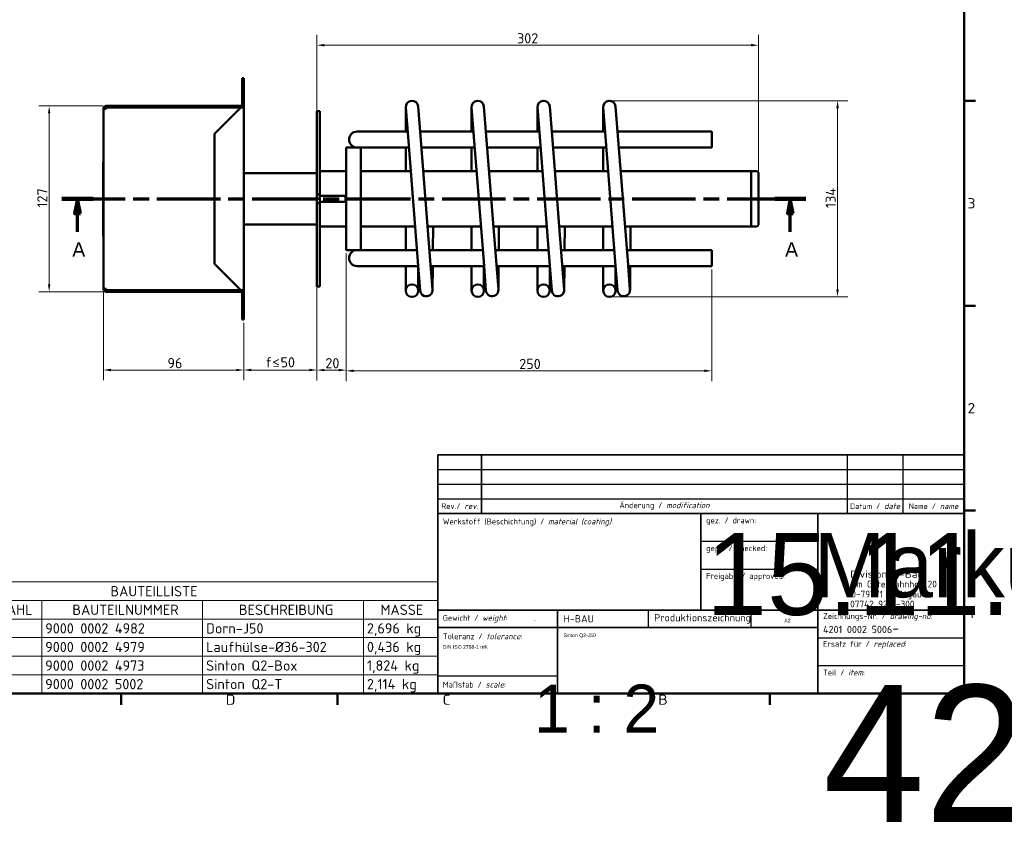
# Model space of a CAD drawing. Header units: millimetres. Extents: x 17 to 1978, y -74 to 835.
# Tile 3 of 5: x 527 to 1200, y -74 to 475. Entities that reach past the tile are written whole.
import ezdxf
from ezdxf.enums import TextEntityAlignment as Align

# ---------------------------------------------------------------- set-up
doc = ezdxf.new("R2018")
doc.units = ezdxf.units.MM
doc.header["$LTSCALE"] = 2
doc.linetypes.add('CHAIN', pattern=[0.3543, 0.2362, -0.0295, 0.0591, -0.0295])
for name, color, linetype, lineweight in [('Bemaßung', 7, 'Continuous', 15), ('Rahmen', 7, 'Continuous', 50), ('Schnittlinie', 7, 'CHAIN', 70), ('Sichtbar', 7, 'Continuous', 50), ('Symbol', 7, 'Continuous', 18), ('Titelblock', 7, 'Continuous', 30)]:
    doc.layers.add(name, color=color, linetype=linetype, lineweight=lineweight)
doc.styles.add('Notiztext (DIN)', font='isocpeur.ttf')
doc.styles.add('PohlCon Text gedehnt 110%', font='isocpeur.ttf', dxfattribs={"width": 1.1})
doc.styles.add('PohlCon Text normal (DIN)', font='isocpeur.ttf')
doc.styles.add('PohlCon Text Überschrift (DIN)', font='txt')
doc.styles.get("Standard").update_dxf_attribs({"font": 'isocpeur.ttf'})
doc.styles.add('Textstil14', font='isocpeur.ttf')
doc.dimstyles.new('POHLCON (DIN)', dxfattribs={"dimscale": 2, "dimtxt": 3.5, "dimasz": 2.55, "dimexe": 3.5, "dimexo": 1.1, "dimgap": 0.6, "dimtad": 1, "dimrnd": 1e-08, "dimtxsty": 'PohlCon Text normal (DIN)', "dimcen": 0.09, "dimdle": 10, "dimclrd": 256, "dimclre": 256, "dimclrt": 256, "dimadec": 1, "dimazin": 2, "dimtfac": 0.771429, "dimtmove": 0, "dimatfit": 3, "dimfxl": 1, "dimtolj": 1, "dimlwd": -1, "dimlwe": -1, "dimarcsym": 0})

# ---------------------------------------------------------------- blocks, each defined once
blk = doc.blocks.new('Ränder Vorgaberahmen')
at = {"layer": 'Rahmen'}
for p, q in [((586.5, 210), (590.4, 210)), ((586.5, 140), (590.4, 140)), ((586.5, 70), (590.4, 70)), ((298.25, 7.5), (298.25, 3.6)), ((372.19, 7.5), (372.19, 3.6)), ((446.12, 7.5), (446.12, 3.6)), ((520.06, 7.5), (520.06, 3.6))]:
    blk.add_line(p, q, dxfattribs=at)
at = {"layer": 'Rahmen', "flags": 128}
blk.add_lwpolyline([(12.5, 7.5), (12.5, 412.5), (586.5, 412.5), (586.5, 7.5), (12.5, 7.5)], dxfattribs=at)
at = {"layer": 'Symbol', "char_height": 3.5, "attachment_point": 7, "style": 'PohlCon Text gedehnt 110%'}
for s, insert in [('3', (587.63, 173.25)), ('2', (587.63, 103.25)), ('1', (588.02, 33.25)), ('D', (334.01, 3.6)), ('C', (408.14, 3.6)), ('B', (481.89, 3.6)), ('A', (555.63, 3.6))]:
    blk.add_mtext(s, dxfattribs=dict(at, insert=insert))
blk = doc.blocks.new('Schriftfelder Schriftkopf PohlCon Fertigung_01')
at = {"layer": 'Titelblock', "lineweight": 35}
for p, q in [((98.36, 159.41), (98.36, 179.41)), ((98.36, 179.41), (278.36, 179.41)), ((113.36, 179.41), (113.36, 159.41)), ((278.36, 159.41), (98.36, 159.41)), ((98.36, 159.41), (98.36, 97.91)), ((188.36, 159.41), (188.36, 126.41)), ((228.36, 97.91), (228.36, 159.41)), ((278.36, 97.91), (278.36, 159.41)), ((98.36, 126.41), (278.36, 126.41)), ((139.36, 126.41), (139.36, 97.91)), ((228.36, 120.41), (98.36, 120.41)), ((98.36, 97.91), (278.36, 97.91))]:
    blk.add_line(p, q, dxfattribs=at)
at = {"layer": 'Titelblock', "lineweight": 25}
for p, q in [((238.36, 179.41), (238.36, 159.41)), ((257.36, 179.41), (257.36, 159.41)), ((98.36, 174.41), (278.36, 174.41)), ((98.36, 169.41), (278.36, 169.41)), ((98.36, 164.41), (278.36, 164.41)), ((188.36, 149.91), (228.36, 149.91)), ((188.36, 140.41), (228.36, 140.41)), ((170.36, 126.41), (170.36, 120.41)), ((205.36, 126.41), (205.36, 120.41)), ((228.36, 116.91), (278.36, 116.91)), ((228.36, 107.41), (278.36, 107.41)), ((98.36, 103.91), (139.36, 103.91))]:
    blk.add_line(p, q, dxfattribs=at)
at = {"layer": 'Titelblock'}
blk.add_line((278.36, 179.41), (278.36, 159.41), dxfattribs=at)
at = {"layer": 'Titelblock', "style": 'Textstil14'}
for s, p in [('gez. / drawn:', (190.11, 157.03)), ('gepr. / checked:', (190.13, 147.53)), ('Freigabe / approved:', (190.11, 138.03))]:
    blk.add_text(s, height=2, dxfattribs=at).set_placement(p, align=Align.MIDDLE_LEFT)
at = {"layer": 'Titelblock', "style": 'PohlCon Text normal (DIN)'}
for s, insert, char_height, attachment_point in [('\\fISOCPEUR|b0|i0;\\H2.0000;Rev./ \\fISOCPEUR|b0|i1;\\H2.0000;rev.', (105.86, 161.91), 2, 5), ('\\fISOCPEUR|b0|i0;\\H2.0000;Änderung / \\fISOCPEUR|b0|i1;\\H2.0000;modification', (175.86, 161.91), 2, 5), ('\\fISOCPEUR|b0|i0;\\H2.0000;Datum / \\fISOCPEUR|b0|i1;\\H2.0000;date', (247.86, 161.91), 2, 5), ('\\fISOCPEUR|b0|i0;\\H2.0000;Name / \\fISOCPEUR|b0|i1;\\H2.0000;name', (267.86, 161.91), 2, 5), ('\\fISOCPEUR|b0|i0;\\H2.0000;Werkstoff (Beschichtung) / \\fISOCPEUR|b0|i1;\\H2.0000;material (coating)\\fISOCPEUR|b0|i0;\\H2.0000;:', (100.11, 157.66), 2, 1), ('\\fISOCPEUR|b0|i0;\\H2.0000;Gewicht / \\fISOCPEUR|b0|i1;\\H2.0000;weight\\fISOCPEUR|b0|i0;\\H2.0000;:', (100.11, 123.41), 2, 4), ('\\fISOCPEUR|b0|i0;\\H2.5000;H-BAU', (141.36, 123.41), 2.5, 4), ('\\fISOCPEUR|b0|i0;\\H2.5000;Produktionszeichnung', (172.36, 123.41), 2.5, 4), ('\\fISOCPEUR|b0|i0;\\H2.0000;Zeichnungs-Nr. / \\fISOCPEUR|b0|i1;\\H2.0000;drawing-no\\fISOCPEUR|b0|i0;\\H2.0000;:', (230.11, 124.03), 2, 4), ('\\fISOCPEUR|b0|i0;\\H2.0000;Toleranz / \\fISOCPEUR|b0|i1;\\H2.0000;tolerance\\fISOCPEUR|b0|i0;\\H2.0000;:', (100.11, 118.41), 2, 1), ('\\fISOCPEUR|b0|i0;\\H2.0000;Ersatz für / \\fISOCPEUR|b0|i1;\\H2.0000;replaced\\fISOCPEUR|b0|i0;\\H2.0000;:', (230.11, 114.53), 2, 4), ('\\fISOCPEUR|b0|i0;\\H2.0000;Teil / \\fISOCPEUR|b0|i1;\\H2.0000;item\\fISOCPEUR|b0|i0;\\H2.0000;:', (230.11, 105.03), 2, 4), ('\\fISOCPEUR|b0|i0;\\H2.0000;Maßstab / \\fISOCPEUR|b0|i1;\\H2.0000;scale\\fISOCPEUR|b0|i0;\\H2.0000;:', (100.11, 100.91), 2, 4)]:
    blk.add_mtext(s, dxfattribs=dict(at, insert=insert, char_height=char_height, attachment_point=attachment_point))
at = {"layer": 'Titelblock', "attachment_point": 1, "style": 'PohlCon Text normal (DIN)'}
for s, insert, char_height, line_spacing_factor in [('\\fISOCPEUR|b0|i0;\\W1.10;\\H2.5000;Division H-Bau', (239.36, 139.91), 2.5, 0.3), ('\\fISOCPEUR|b0|i0;\\H2.3000;Am Güterbahnhof 20\\P\\fISOCPEUR|b0|i0;\\H2.3000;D-79771 Klettgau\\P\\fISOCPEUR|b0|i0;\\H2.3000;07742 9215-300', (239.36, 136.41), 2.3, 0.886957)]:
    blk.add_mtext(s, dxfattribs=dict(at, insert=insert, char_height=char_height, line_spacing_factor=line_spacing_factor))
at = {"layer": 'Titelblock', "insert": (230.11, 120.26), "char_height": 3.5, "width": 46.75, "attachment_point": 4, "style": 'PohlCon Text normal (DIN)'}
blk.add_mtext('\\fISOCPEUR|b0|i0;\\H2.5000;4201 0002 5006\\fISOCPEUR|b0|i0;\\H3.5000;-', dxfattribs=at)
at = {"layer": 'Titelblock', "lineweight": 30, "flags": 1}
blk.add_attdef('DATEINAME_UND_PFAD', text='', height=2, rotation=90, dxfattribs=at).set_placement((281.06, 98.86), align=Align.TOP_LEFT)
at = {"layer": 'Titelblock', "lineweight": 30, "flags": 104}
for tag, height, p in [('<Rev_3>', 2, (105.86, 176.91)), ('<Änderungsdatum_3>', 2, (247.86, 176.91)), ('<Änderung_3_Name>', 2, (267.86, 176.91)), ('<Rev_2>', 2, (105.86, 171.91)), ('<Änderungsdatum_2>', 2, (247.86, 171.91)), ('<Änderung_2_Name>', 2, (267.86, 171.91)), ('<Rev_1>', 2, (105.86, 166.91)), ('<Änderungsdatum_1>', 2, (247.86, 166.91)), ('<Änderung_1_Name>', 2, (267.86, 166.91)), ('MASSE\\P3;', 2, (131.36, 123.49)), ('Blattgröße', 2.5, (216.86, 123.41)), ('Anfänglicher_Ansichtsmaßstab', 2.5, (131.36, 100.91))]:
    blk.add_attdef(tag, text='', height=height, dxfattribs=at).set_placement(p, align=Align.MIDDLE_CENTER)
for tag, height, p in [('<Änderung_3>', 2, (115.11, 176.91)), ('<Änderung_2>', 2, (115.11, 171.91)), ('<Änderung_1>', 2, (115.11, 166.91)), ('ERSTELLUNGSDATUM', 2, (190.11, 152.76)), ('KONTROLLDATUM', 2, (190.11, 143.26)), ('GENEHM.DAT._KONSTR.', 2, (190.11, 133.76)), ('Ersatz_für', 2, (230.11, 110.26)), ('<Teil/Item>', 2.5, (230.11, 100.76))]:
    blk.add_attdef(tag, text='', height=height, dxfattribs=at).set_placement(p, align=Align.MIDDLE_LEFT)
for tag, height, p in [('MATERIAL', 2, (100.4, 153.11)), ('<Material_2_eingeben>', 2.2, (100.4, 149.01)), ('<Material_3_eingeben>', 2.2, (100.4, 144.91)), ('<Material_4_eingeben>', 2.2, (100.4, 139.91)), ('<Material_5_eingeben>', 2.2, (100.4, 135.61)), ('<Material_6_eingeben>', 2.2, (100.4, 131.31)), ('TITEL', 2.5, (141.36, 118.41)), ('<Toleranz_1>', 2, (100.11, 114.41)), ('<Titel_2_eingeben>', 2.5, (141.36, 114.41)), ('<Toleranz_2>', 2, (100.11, 110.91)), ('<Titel_3_eingeben>', 2.5, (141.36, 110.41)), ('<Toleranz_3>', 2, (100.11, 107.41)), ('<Titel_Englisch>', 2.25, (141.36, 106.11)), ('<Titel_2_Englisch>', 2.25, (141.36, 102.11))]:
    blk.add_attdef(tag, text='', height=height, dxfattribs=at).set_placement(p, align=Align.TOP_LEFT)
for tag, p in [('AUTOR', (226.86, 152.76)), ('KONTROLLIERT_VON', (226.86, 143.26)), ('KONSTR._GEN._VON', (226.86, 133.76))]:
    blk.add_attdef(tag, text='', height=2, dxfattribs=at).set_placement(p, align=Align.MIDDLE_RIGHT)
blk = doc.blocks.new('2DTransSchnitt0')
at = {"layer": 'Schnittlinie', "linetype": 'CHAIN', "ltscale": 45.85603}
blk.add_line((278.02, 176.51), (532.37, 176.51), dxfattribs=at)
at = {"layer": 'Schnittlinie', "linetype": 'Continuous', "lineweight": 140}
for p, q in [((278.02, 176.51), (288.66, 176.51)), ((521.72, 176.51), (532.37, 176.51))]:
    blk.add_line(p, q, dxfattribs=at)
at = {"layer": 'Schnittlinie', "linetype": 'Continuous'}
for p, q in [((283.34, 176.51), (282.34, 171.51)), ((283.34, 171.51), (283.34, 176.51)), ((284.34, 171.51), (283.34, 176.51)), ((527.04, 176.51), (526.04, 171.51)), ((527.04, 171.51), (527.04, 176.51)), ((528.04, 171.51), (527.04, 176.51)), ((282.34, 171.51), (284.34, 171.51)), ((283.34, 165.19), (283.34, 171.51)), ((526.04, 171.51), (528.04, 171.51)), ((527.04, 165.19), (527.04, 171.51))]:
    blk.add_line(p, q, dxfattribs=at)
at = {"layer": 'Schnittlinie', "linetype": 'Continuous', "flags": 128}
for points in [[(284.34, 171.51), (283.34, 176.51), (282.34, 171.51), (284.34, 171.51)], [(528.04, 171.51), (527.04, 176.51), (526.04, 171.51), (528.04, 171.51)]]:
    blk.add_lwpolyline(points, dxfattribs=at)
at = {"layer": 'Schnittlinie'}
for points in [[(284.34, 171.51), (283.34, 176.51), (282.34, 171.51), (284.34, 171.51)], [(528.04, 171.51), (527.04, 176.51), (526.04, 171.51), (528.04, 171.51)]]:
    blk.add_solid(points, dxfattribs=at)
at = {"layer": 'Schnittlinie', "char_height": 5, "attachment_point": 7, "style": 'PohlCon Text Überschrift (DIN)'}
for insert in [(281.54, 156.69), (525.24, 156.69)]:
    blk.add_mtext('A', dxfattribs=dict(at, insert=insert))
blk = doc.blocks.new('*D9')
at = {"layer": 'Bemaßung', "transparency": 16777216}
for p, q in [((730.38, 292.83), (730.38, 229.03)), ((680.38, 268.33), (680.38, 229.03)), ((685.48, 236.03), (725.28, 236.03))]:
    blk.add_line(p, q, dxfattribs=at)
for points in [[(685.48, 236.88), (685.48, 235.18), (680.38, 236.03)], [(725.28, 236.88), (725.28, 235.18), (730.38, 236.03)]]:
    blk.add_solid(points, dxfattribs=at)
at = {"layer": 'Defpoints', "color": 0, "transparency": 16777216}
for p in [(730.38, 295.03), (680.38, 270.53), (730.38, 236.03)]:
    blk.add_point(p, dxfattribs=at)
at = {"layer": 'Bemaßung', "transparency": 16777216, "insert": (695.19, 244.79), "char_height": 7, "attachment_point": 1, "style": 'PohlCon Text normal (DIN)'}
blk.add_mtext('\\A1;\\fISOCPEUR|b0|i0;f\\fCambria Math|b0|i0;≤\\fISOCPEUR|b0|i0;50', dxfattribs=at)
blk = doc.blocks.new('*D10')
at = {"layer": 'Bemaßung', "transparency": 16777216}
for p, q in [((750.38, 315.83), (750.38, 228.97)), ((730.38, 292.83), (730.38, 228.97)), ((735.48, 235.97), (745.28, 235.97))]:
    blk.add_line(p, q, dxfattribs=at)
for points in [[(735.48, 236.82), (735.48, 235.12), (730.38, 235.97)], [(745.28, 236.82), (745.28, 235.12), (750.38, 235.97)]]:
    blk.add_solid(points, dxfattribs=at)
at = {"layer": 'Defpoints', "color": 0, "transparency": 16777216}
for p in [(750.38, 318.03), (730.38, 295.03), (750.38, 235.97)]:
    blk.add_point(p, dxfattribs=at)
at = {"layer": 'Bemaßung', "transparency": 16777216, "insert": (736.18, 244.17), "char_height": 7, "attachment_point": 1, "style": 'PohlCon Text normal (DIN)'}
blk.add_mtext('\\A1;20', dxfattribs=at)
blk = doc.blocks.new('*D11')
at = {"layer": 'Bemaßung', "transparency": 16777216}
for p, q in [((750.38, 315.83), (750.38, 228.47)), ((1000.38, 304.83), (1000.38, 228.47)), ((755.48, 235.47), (995.28, 235.47))]:
    blk.add_line(p, q, dxfattribs=at)
for points in [[(755.48, 236.32), (755.48, 234.62), (750.38, 235.47)], [(995.28, 236.32), (995.28, 234.62), (1000.38, 235.47)]]:
    blk.add_solid(points, dxfattribs=at)
at = {"layer": 'Defpoints', "color": 0, "transparency": 16777216}
for p in [(750.38, 318.03), (1000.38, 307.03), (1000.38, 235.47)]:
    blk.add_point(p, dxfattribs=at)
at = {"layer": 'Bemaßung', "transparency": 16777216, "insert": (868.73, 243.67), "char_height": 7, "attachment_point": 1, "style": 'PohlCon Text normal (DIN)'}
blk.add_mtext('\\A1;250', dxfattribs=at)
blk = doc.blocks.new('*D12')
at = {"layer": 'Bemaßung', "transparency": 16777216}
for p, q in [((730.38, 413.23), (730.38, 465.03)), ((1032.38, 372.23), (1032.38, 465.03)), ((735.48, 458.03), (1027.28, 458.03))]:
    blk.add_line(p, q, dxfattribs=at)
for points in [[(735.48, 458.88), (735.48, 457.18), (730.38, 458.03)], [(1027.28, 458.88), (1027.28, 457.18), (1032.38, 458.03)]]:
    blk.add_solid(points, dxfattribs=at)
at = {"layer": 'Defpoints', "color": 0, "transparency": 16777216}
for p in [(1032.38, 458.03), (730.38, 411.03), (1032.38, 370.03)]:
    blk.add_point(p, dxfattribs=at)
at = {"layer": 'Bemaßung', "transparency": 16777216, "insert": (867.23, 466.23), "char_height": 7, "attachment_point": 1, "style": 'PohlCon Text normal (DIN)'}
blk.add_mtext('\\A1;302', dxfattribs=at)
blk = doc.blocks.new('*D17')
at = {"layer": 'Bemaßung', "transparency": 16777216}
for p, q in [((584.38, 289.33), (584.38, 229.03)), ((680.38, 268.33), (680.38, 229.03)), ((675.28, 236.03), (589.48, 236.03))]:
    blk.add_line(p, q, dxfattribs=at)
for points in [[(589.48, 236.88), (589.48, 235.18), (584.38, 236.03)], [(675.28, 236.88), (675.28, 235.18), (680.38, 236.03)]]:
    blk.add_solid(points, dxfattribs=at)
at = {"layer": 'Defpoints', "color": 0, "transparency": 16777216}
for p in [(584.38, 291.53), (680.38, 270.53), (584.38, 236.03)]:
    blk.add_point(p, dxfattribs=at)
at = {"layer": 'Bemaßung', "transparency": 16777216, "insert": (628.18, 244.23), "char_height": 7, "attachment_point": 1, "style": 'PohlCon Text normal (DIN)'}
blk.add_mtext('\\A1;96', dxfattribs=at)
blk = doc.blocks.new('*D18')
at = {"layer": 'Bemaßung', "transparency": 16777216}
for p, q in [((584.18, 416.53), (540.31, 416.53)), ((547.31, 294.63), (547.31, 411.43)), ((584.18, 289.53), (540.31, 289.53))]:
    blk.add_line(p, q, dxfattribs=at)
for points in [[(546.46, 411.43), (548.16, 411.43), (547.31, 416.53)], [(546.46, 294.63), (548.16, 294.63), (547.31, 289.53)]]:
    blk.add_solid(points, dxfattribs=at)
at = {"layer": 'Defpoints', "color": 0, "transparency": 16777216}
for p in [(547.31, 416.53), (586.38, 416.53), (586.38, 289.53)]:
    blk.add_point(p, dxfattribs=at)
at = {"layer": 'Bemaßung', "transparency": 16777216, "insert": (539.11, 347.08), "char_height": 7, "attachment_point": 1, "rotation": 90, "style": 'PohlCon Text normal (DIN)'}
blk.add_mtext('\\A1;127', dxfattribs=at)
blk = doc.blocks.new('BAUTEILLISTE')
at = {"layer": 'Symbol'}
for p, q in [((406.5, 45.59), (211.1, 45.59)), ((211.1, 45.59), (211.1, 39.24)), ((406.5, 45.59), (406.5, 39.24)), ((406.5, 39.24), (211.1, 39.24)), ((211.1, 39.24), (211.1, 32.89)), ((246.1, 39.24), (246.1, 32.89)), ((271.1, 39.24), (271.1, 32.89)), ((326.1, 39.24), (326.1, 32.89)), ((381.1, 39.24), (381.1, 32.89)), ((406.5, 39.24), (406.5, 32.89)), ((406.5, 32.89), (211.1, 32.89)), ((211.1, 32.89), (211.1, 7.5)), ((246.1, 32.89), (246.1, 7.5)), ((271.1, 32.89), (271.1, 7.5)), ((326.1, 32.89), (326.1, 7.5)), ((381.1, 32.89), (381.1, 7.5)), ((406.5, 32.89), (406.5, 7.5)), ((406.5, 26.55), (211.1, 26.55)), ((406.5, 20.2), (211.1, 20.2)), ((406.5, 13.85), (211.1, 13.85)), ((406.5, 7.5), (211.1, 7.5))]:
    blk.add_line(p, q, dxfattribs=at)
at = {"layer": 'Symbol', "char_height": 3.5, "attachment_point": 7, "style": 'Notiztext (DIN)'}
for s, insert in [('BAUTEILLISTE', (294.59, 40.67)), ('OBJEKT', (221.03, 34.32)), ('ANZAHL', (250.33, 34.32)), ('BAUTEILNUMMER', (281.59, 34.32)), ('BESCHREIBUNG', (338.51, 34.32)), ('MASSE', (386.93, 34.32)), ('1', (228.02, 27.97)), ('1', (258.02, 27.97)), ('9000 0002 4982', (272.3, 27.97)), ('Dorn-J50', (327.3, 27.97)), ('2,696 kg', (382.3, 26.92)), ('2', (227.68, 21.62)), ('1', (258.02, 21.62)), ('9000 0002 4979', (272.3, 21.62)), ('Laufhülse-Ø36-302', (327.3, 21.62)), ('0,436 kg', (382.3, 20.57)), ('3', (227.68, 15.27)), ('1', (258.02, 15.27)), ('9000 0002 4973', (272.3, 15.27)), ('Sinton Q2-Box', (327.3, 15.27)), ('1,824 kg', (382.3, 14.22)), ('4', (227.5, 8.92)), ('1', (258.02, 8.92)), ('9000 0002 5002', (272.3, 8.92)), ('Sinton Q2-T', (327.3, 8.92)), ('2,114 kg', (382.3, 7.88))]:
    blk.add_mtext(s, dxfattribs=dict(at, insert=insert))
blk = doc.blocks.new('*D26')
at = {"layer": 'Bemaßung', "transparency": 16777216}
for p, q in [((932.58, 420.03), (1093.38, 420.03)), ((1086.38, 291.13), (1086.38, 414.93)), ((932.58, 286.03), (1093.38, 286.03))]:
    blk.add_line(p, q, dxfattribs=at)
for points in [[(1085.53, 414.93), (1087.23, 414.93), (1086.38, 420.03)], [(1085.53, 291.13), (1087.23, 291.13), (1086.38, 286.03)]]:
    blk.add_solid(points, dxfattribs=at)
at = {"layer": 'Defpoints', "color": 0, "transparency": 16777216}
for p in [(930.38, 420.03), (1086.38, 420.03), (930.38, 286.03)]:
    blk.add_point(p, dxfattribs=at)
at = {"layer": 'Bemaßung', "transparency": 16777216, "insert": (1078.18, 346.73), "char_height": 7, "attachment_point": 1, "rotation": 90, "style": 'PohlCon Text normal (DIN)'}
blk.add_mtext('\\A1;134', dxfattribs=at)

msp = doc.modelspace()

# ---------------------------------------------------------------- linework, layer by layer
at = {"layer": 'Sichtbar'}
for p, q in [((680.378, 435.529), (679.378, 435.529)), ((679.378, 433.029), (679.378, 435.529)), ((679.378, 417.529), (679.378, 433.029)), ((680.448, 435.529), (680.378, 435.529)), ((680.378, 432.529), (680.378, 435.529)), ((680.378, 415.529), (680.378, 432.529)), ((680.448, 435.529), (680.448, 432.529)), ((680.448, 415.529), (680.448, 432.529)), ((584.378, 414.529), (586.378, 414.529)), ((584.378, 291.529), (584.378, 414.529)), ((678.378, 416.529), (586.378, 416.529)), ((586.378, 415.529), (677.878, 415.529)), ((586.378, 415.529), (586.378, 414.529)), ((660.448, 397.529), (678.448, 415.529)), ((678.378, 415.529), (677.878, 415.529)), ((678.448, 415.529), (678.378, 415.529)), ((678.448, 415.529), (680.377, 415.529)), ((680.448, 415.529), (680.377, 415.529)), ((680.448, 415.529), (680.448, 290.529)), ((732.378, 413.029), (730.378, 413.029)), ((730.378, 411.029), (730.378, 413.029)), ((730.378, 411.029), (730.378, 356.029)), ((732.378, 413.029), (732.378, 411.029)), ((732.378, 411.029), (732.378, 356.029)), ((791.128, 415.779), (791.128, 399.029)), ((791.141, 415.446), (792.71, 395.507)), ((801.184, 396.174), (799.615, 416.113)), ((836.128, 415.779), (836.128, 399.029)), ((836.141, 415.446), (837.71, 395.507)), ((846.184, 396.174), (844.615, 416.113)), ((881.128, 415.779), (881.128, 399.029)), ((881.141, 415.446), (882.71, 395.507)), ((891.184, 396.174), (889.615, 416.113)), ((926.128, 415.779), (926.128, 399.029)), ((926.141, 415.446), (927.71, 395.507)), ((936.184, 396.174), (934.615, 416.113)), ((660.448, 308.529), (660.448, 397.529)), ((730.378, 403.029), (730.308, 403.029)), ((730.308, 303.029), (730.308, 403.029)), ((782.878, 399.029), (757.878, 399.029)), ((792.433, 399.029), (782.878, 399.029)), ((837.433, 399.029), (800.959, 399.029)), ((882.433, 399.029), (845.959, 399.029)), ((927.433, 399.029), (890.959, 399.029)), ((1000.378, 399.029), (935.959, 399.029)), ((1000.378, 399.029), (1000.378, 388.029)), ((799.418, 310.271), (792.71, 395.507)), ((807.892, 310.938), (801.184, 396.174)), ((844.418, 310.271), (837.71, 395.507)), ((852.892, 310.938), (846.184, 396.174)), ((889.418, 310.271), (882.71, 395.507)), ((897.892, 310.938), (891.184, 396.174)), ((934.418, 310.271), (927.71, 395.507)), ((942.892, 310.938), (936.184, 396.174)), ((750.378, 318.029), (750.378, 388.029)), ((750.378, 388.029), (760.378, 388.029)), ((760.378, 388.029), (782.878, 388.029)), ((760.378, 388.029), (760.378, 318.029)), ((793.299, 388.029), (782.878, 388.029)), ((791.128, 388.029), (791.128, 372.029)), ((838.299, 388.029), (801.825, 388.029)), ((836.128, 388.029), (836.128, 372.029)), ((883.299, 388.029), (846.825, 388.029)), ((881.128, 388.029), (881.128, 372.029)), ((928.299, 388.029), (891.825, 388.029)), ((926.128, 388.029), (926.128, 372.029)), ((1000.378, 388.029), (936.825, 388.029)), ((584.378, 378.029), (584.278, 378.029)), ((584.278, 328.029), (584.278, 378.029)), ((680.448, 370.629), (730.308, 370.629)), ((750.378, 372.029), (732.378, 372.029)), ((794.558, 372.029), (760.378, 372.029)), ((839.558, 372.029), (803.084, 372.029)), ((884.558, 372.029), (848.084, 372.029)), ((929.558, 372.029), (893.084, 372.029)), ((1027.378, 372.029), (938.084, 372.029)), ((1027.378, 334.029), (1027.378, 372.029)), ((1027.378, 334.029), (1027.378, 372.029)), ((1027.378, 372.029), (1030.378, 372.029)), ((1032.378, 370.029), (1032.378, 336.029)), ((730.378, 353.029), (730.378, 356.029)), ((730.378, 356.029), (732.378, 356.029)), ((732.378, 353.029), (730.378, 353.029)), ((730.378, 350.029), (730.378, 353.029)), ((732.378, 356.029), (732.378, 353.029)), ((732.378, 355.029), (749.842, 355.029)), ((732.378, 353.029), (732.378, 350.029)), ((732.378, 351.029), (749.842, 351.029)), ((749.842, 355.029), (749.842, 351.029)), ((732.378, 350.029), (730.378, 350.029)), ((730.378, 350.029), (730.378, 295.029)), ((732.378, 350.029), (732.378, 295.029)), ((680.448, 335.429), (730.308, 335.429)), ((750.378, 334.029), (732.378, 334.029)), ((797.548, 334.029), (760.378, 334.029)), ((791.128, 334.029), (791.128, 318.029)), ((842.548, 334.029), (806.075, 334.029)), ((809.853, 334.029), (809.713, 318.029)), ((836.128, 334.029), (836.128, 318.029)), ((887.548, 334.029), (851.075, 334.029)), ((854.853, 334.029), (854.713, 318.029)), ((881.128, 334.029), (881.128, 318.029)), ((932.548, 334.029), (896.075, 334.029)), ((899.853, 334.029), (899.713, 318.029)), ((926.128, 334.029), (926.128, 318.029)), ((1027.378, 334.029), (941.075, 334.029)), ((944.853, 334.029), (944.713, 318.029)), ((1027.378, 334.029), (1030.378, 334.029)), ((584.378, 328.029), (584.278, 328.029)), ((750.378, 318.029), (760.378, 318.029)), ((782.878, 318.029), (760.378, 318.029)), ((798.808, 318.029), (782.878, 318.029)), ((843.808, 318.029), (807.334, 318.029)), ((888.808, 318.029), (852.334, 318.029)), ((933.808, 318.029), (897.334, 318.029)), ((1000.378, 318.029), (942.334, 318.029)), ((1000.378, 318.029), (1000.378, 307.029)), ((799.418, 310.271), (800.987, 290.333)), ((809.461, 290.999), (807.892, 310.938)), ((844.418, 310.271), (845.987, 290.333)), ((854.461, 290.999), (852.892, 310.938)), ((889.418, 310.271), (890.987, 290.333)), ((899.461, 290.999), (897.892, 310.938)), ((934.418, 310.271), (935.987, 290.333)), ((944.461, 290.999), (942.892, 310.938)), ((678.448, 290.529), (660.448, 308.529)), ((730.378, 303.029), (730.308, 303.029)), ((757.878, 307.029), (782.878, 307.029)), ((799.673, 307.029), (782.878, 307.029)), ((791.128, 307.029), (791.128, 290.279)), ((799.628, 290.279), (799.628, 307.029)), ((844.673, 307.029), (808.2, 307.029)), ((809.474, 290.629), (809.617, 307.029)), ((836.128, 307.029), (836.128, 290.279)), ((844.628, 290.279), (844.628, 307.029)), ((889.673, 307.029), (853.2, 307.029)), ((854.474, 290.629), (854.617, 307.029)), ((881.128, 307.029), (881.128, 290.279)), ((889.628, 290.279), (889.628, 307.029)), ((934.673, 307.029), (898.2, 307.029)), ((899.474, 290.629), (899.617, 307.029)), ((926.128, 307.029), (926.128, 290.279)), ((934.628, 290.279), (934.628, 307.029)), ((1000.378, 307.029), (943.2, 307.029)), ((944.474, 290.629), (944.617, 307.029)), ((586.378, 291.529), (584.378, 291.529)), ((586.378, 291.529), (586.378, 290.529)), ((677.878, 290.529), (586.378, 290.529)), ((586.378, 289.529), (678.378, 289.529)), ((678.378, 290.529), (677.878, 290.529)), ((680.377, 290.529), (678.448, 290.529)), ((680.377, 290.529), (680.448, 290.529)), ((680.378, 290.529), (680.378, 273.529)), ((680.448, 273.529), (680.448, 290.529)), ((730.378, 293.029), (730.378, 295.029)), ((730.378, 293.029), (732.378, 293.029)), ((732.378, 295.029), (732.378, 293.029)), ((679.378, 288.529), (679.378, 273.029)), ((679.378, 270.529), (679.378, 273.029)), ((679.378, 270.529), (680.378, 270.529)), ((680.378, 270.529), (680.378, 273.529)), ((680.378, 270.529), (680.448, 270.529)), ((680.448, 273.529), (680.448, 270.529))]:
    msp.add_line(p, q, dxfattribs=at)
for centre in [(795.378, 290.279), (840.378, 290.279), (885.378, 290.279), (930.378, 290.279)]:
    msp.add_circle(centre, 4.25, dxfattribs=at)
for centre, radius, start, end in [((678.378, 417.529), 2, 270, 0), ((678.378, 417.529), 1, 270, 0), ((795.378, 415.779), 4.25, 4.5, 184.5), ((840.378, 415.779), 4.25, 4.5, 184.5), ((885.378, 415.779), 4.25, 4.5, 184.5), ((930.378, 415.779), 4.25, 4.5, 184.5), ((586.378, 414.529), 2, 90, 180), ((586.378, 414.529), 1, 90, 180), ((677.878, 413.029), 2.5, 78.08526, 90), ((757.878, 393.529), 5.5, 90, 270), ((1030.378, 370.029), 2, 0, 90), ((746.378, 353.029), 4, 330, 30), ((1030.378, 336.029), 2, 270, 0), ((757.878, 312.529), 5.5, 90, 270), ((586.378, 291.529), 2, 180, 270), ((586.378, 291.529), 1, 180, 270), ((677.878, 293.029), 2.5, 270, 281.91474), ((678.378, 288.529), 2, 0, 90), ((678.378, 288.529), 1, 0, 90), ((805.224, 290.666), 4.25, 184.5, 4.5), ((850.224, 290.666), 4.25, 184.5, 4.5), ((895.224, 290.666), 4.25, 184.5, 4.5), ((940.224, 290.666), 4.25, 184.5, 4.5)]:
    msp.add_arc(centre, radius, start, end, dxfattribs=at)

# ---------------------------------------------------------------- block references
at = {"xscale": 2, "yscale": 2, "zscale": 2}
msp.add_blockref('Ränder Vorgaberahmen', (0, 0), dxfattribs=at)
ref = msp.add_blockref('Schriftfelder Schriftkopf PohlCon Fertigung_01', (616.276, -180.82), dxfattribs=dict(xscale=2, yscale=2, zscale=2))
lines = msp.add_mtext('A2', dxfattribs={"layer": 'Titelblock', "insert": (1050, 66), "char_height": 2.5, "attachment_point": 1})
ref.add_attrib('Blattgröße', '', (1050, 66), dxfattribs={"flags": 104}).embed_mtext(lines)
lines = msp.add_mtext('Sinton Q2-J50', dxfattribs={"layer": 'Titelblock', "insert": (899, 56), "char_height": 2.5, "attachment_point": 1})
ref.add_attrib('TITEL', '', (899, 56), dxfattribs={"flags": 104}).embed_mtext(lines)
lines = msp.add_mtext('15.11.2022', dxfattribs={"layer": 'Titelblock', "insert": (996.5, 124.7), "char_height": 56.0477, "attachment_point": 1})
ref.add_attrib('ERSTELLUNGSDATUM', '', (996.5, 124.7), dxfattribs={"flags": 104}).embed_mtext(lines)
lines = msp.add_mtext('Markus.Niemann', dxfattribs={"layer": 'Titelblock', "insert": (1070, 124.7), "char_height": 44.00887, "attachment_point": 1})
ref.add_attrib('AUTOR', '', (1070, 124.7), dxfattribs={"flags": 104}).embed_mtext(lines)
lines = msp.add_mtext('1 : 2', dxfattribs={"layer": 'Titelblock', "insert": (879, 21), "char_height": 32.8238, "attachment_point": 1})
ref.add_attrib('Anfänglicher_Ansichtsmaßstab', '', (879, 21), dxfattribs={"flags": 104}).embed_mtext(lines)
lines = msp.add_mtext('-', dxfattribs={"layer": 'Titelblock', "insert": (879, 66.168), "char_height": 2.5, "attachment_point": 1})
ref.add_attrib('MASSE\\P3;', '', (879, 66.168), dxfattribs={"flags": 104}).embed_mtext(lines)
lines = msp.add_mtext('4201 0002 5006', dxfattribs={"layer": 'Titelblock', "insert": (1076.5, 20.7), "char_height": 93.5, "attachment_point": 1})
ref.add_attrib('<Teil/Item>', '', (1076.5, 20.7), dxfattribs={"flags": 104}).embed_mtext(lines)
lines = msp.add_mtext('DIN ISO 2768-1 mK', dxfattribs={"layer": 'Titelblock', "insert": (816.5, 48), "char_height": 2.5, "attachment_point": 1})
ref.add_attrib('<Toleranz_1>', '', (816.5, 48), dxfattribs={"flags": 104}).embed_mtext(lines)
at = {"layer": 'Schnittlinie', "xscale": 2, "yscale": 2, "zscale": 2}
msp.add_blockref('2DTransSchnitt0', (0, 0), dxfattribs=at)
at = {"layer": 'Symbol', "xscale": 2, "yscale": 2, "zscale": 2}
msp.add_blockref('BAUTEILLISTE', (0, 0), dxfattribs=at)

# ---------------------------------------------------------------- dimensions: what is measured, and where the dimension line sits
at = {"layer": 'Bemaßung'}
for base, p1, p2, angle, picture, middle in [((1032.378, 458.029), (730.378, 411.029), (1032.378, 370.029), 180, '*D12', (873.878, 458.029)), ((1086.378, 420.029), (930.378, 286.029), (930.378, 420.029), 90, '*D26', (1086.378, 353.029)), ((547.31, 416.529), (586.378, 289.529), (586.378, 416.529), 270, '*D18', (547.31, 353.029)), ((750.378, 235.973), (730.378, 295.029), (750.378, 318.029), 180, '*D10', (740.378, 235.973))]:
    dim = msp.add_linear_dim(base=base, p1=p1, p2=p2, angle=angle, dimstyle='POHLCON (DIN)', override={"dimgap": 0.6, "dimdec": 2, "dimtol": 0, "dimlim": 0, "dimtp": 0, "dimtm": 0, "dimtdec": 2, "dimtofl": 0, "dimatfit": 1}, dxfattribs=at)
    dim.commit()
    dim.dimension.update_dxf_attribs({"geometry": picture, "text_midpoint": middle, "dimtype": 160})
for base, p1, p2, picture, middle in [((1000.378, 235.473), (750.378, 318.029), (1000.378, 307.029), '*D11', (875.378, 235.473)), ((584.378, 236.029), (680.378, 270.529), (584.378, 291.529), '*D17', (632.378, 236.029))]:
    dim = msp.add_linear_dim(base=base, p1=p1, p2=p2, dimstyle='POHLCON (DIN)', override={"dimgap": 0.6, "dimdec": 2, "dimtol": 0, "dimlim": 0, "dimtp": 0, "dimtm": 0, "dimtdec": 2, "dimtofl": 0, "dimatfit": 1}, dxfattribs=at)
    dim.commit()
    dim.dimension.update_dxf_attribs({"geometry": picture, "text_midpoint": middle, "dimtype": 160})
dim = msp.add_linear_dim(base=(730.378, 236.029), p1=(680.378, 270.529), p2=(730.378, 295.029), angle=180, text='\\fISOCPEUR|b0|i0;f\\fCambria Math|b0|i0;≤\\fISOCPEUR|b0|i0;<>', dimstyle='POHLCON (DIN)', override={"dimgap": 0.6, "dimdec": 2, "dimtol": 0, "dimlim": 0, "dimtp": 0, "dimtm": 0, "dimtdec": 2, "dimtofl": 0, "dimatfit": 1}, dxfattribs=at)
dim.commit()
dim.dimension.update_dxf_attribs({"geometry": '*D9', "text_midpoint": (705.378, 236.029), "dimtype": 160})

doc.saveas('drawing.dxf')
